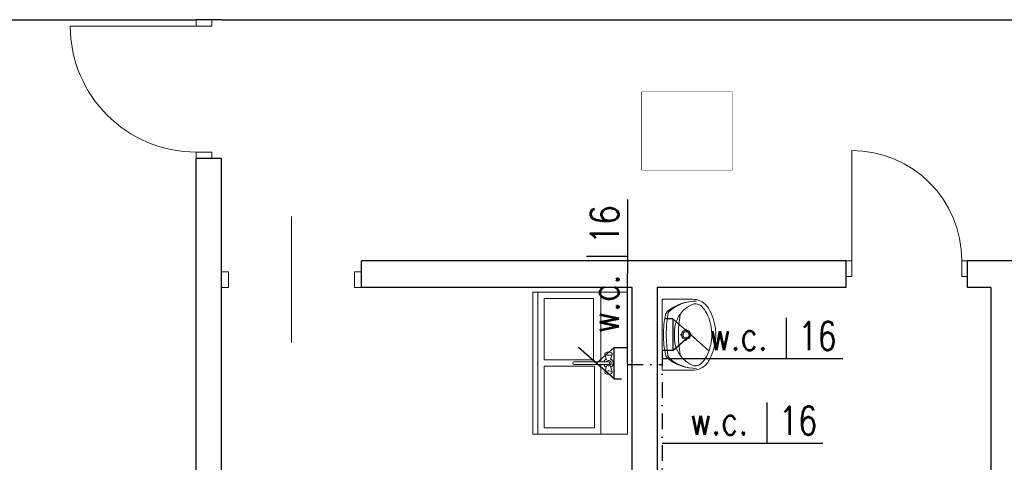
# Model space of a CAD drawing. Extents: x -515158 to -464725, y 20769 to 114053.
# Tile 51 of 69: x -485480 to -479223, y 68695 to 71504. Entities that reach past the tile are written whole.
import ezdxf

# ---------------------------------------------------------------- set-up
doc = ezdxf.new("R2010")
doc.units = 0
doc.header["$MEASUREMENT"] = 0
doc.set_wipeout_variables(frame=1)
doc.linetypes.add('DASHDOT', pattern=[1, 0.5, -0.25, 0, -0.25])
doc.linetypes.add('Dashed', pattern=[564.444447, 282.222223, -282.222223])
for name, color, linetype in [('#opisy', 7, 'Continuous'), ('#wodaC', 1, 'Dashed'), ('BATERIA', 3, 'Continuous'), ('INWENT wyposarzenie', 252, 'Continuous')]:
    doc.layers.add(name, color=color, linetype=linetype)
for name, color, linetype, lineweight in [('#podkład', 252, 'Continuous', 9), ('INWENT OPISY_Nr_Pióra__21', 252, 'Continuous', 9), ('INWENT wyposarzenie_Nr_Pióra__21', 252, 'Continuous', 9), ('INWENT. DRZWI_Nr_Pióra__5', 252, 'Continuous', 13), ('INWENT.ŚCIANY_Nr_Pióra__1', 252, 'Continuous', 25), ('IS_Ciepła_woda', 1, 'DASHDOT', 30)]:
    doc.layers.add(name, color=color, linetype=linetype, lineweight=lineweight)
doc.styles.add('GENERATED_STYLE_4', font='txt')
doc.styles.add('ROMANS', font='romans', dxfattribs={"width": 0.8})

# ---------------------------------------------------------------- blocks, each defined once
blk = doc.blocks.new('Symbol Umywalka 14_274', base_point=(-481056.6, 71942.6))
at = {"layer": 'INWENT wyposarzenie_Nr_Pióra__21', "linetype": 'Continuous'}
for p, q in [((-481398.3, 71942.6), (-481398.3, 71492.6)), ((-481398.3, 71942.6), (-481207.9, 71942.6)), ((-481398.3, 71646.7), (-481398.3, 71788.5)), ((-481283.5, 71717.7), (-481259.4, 71717.7)), ((-481245.6, 71731.6), (-481245.6, 71755.6)), ((-481245.6, 71679.8), (-481245.6, 71703.8)), ((-481231.7, 71717.7), (-481207.7, 71717.7)), ((-481398.3, 71492.6), (-481207.9, 71492.6))]:
    blk.add_line(p, q, dxfattribs=at)
for radius in [29.2, 20.8]:
    blk.add_circle((-481245.6, 71717.7), radius, dxfattribs=at)
for centre, radius, start, end in [((-481183.2, 71648.1), 283, 89.09275, 129.33522), ((-481181.8, 71676.8), 254.3, 89.32329, 131.47551), ((-481122.5, 71728.4), 200.6, 111.55193, 147.15578), ((-481203, 71828.3), 114.5, 38.74542, 92.45518), ((-481191.5, 71847.7), 67.5, 40.80161, 93.93061), ((-481329.4, 71737.1), 244.1, 9.99776, 39.28506), ((-481252.1, 71789.1), 177.3, 27.15714, 38.68481), ((-480825.9, 71722.4), 563.3, 167.30598, 180.51028), ((-481338.9, 71838), 37.5, 129.33522, 167.30598), ((-480409.9, 71713.3), 961.5, 172.16955, 179.75502), ((-481325.3, 71839.2), 37.5, 131.47551, 172.16955), ((-481119.2, 71733.7), 200.5, 148.94394, 184.60598), ((-480472.7, 71717.7), 820.7, 171.17345, 188.82043), ((-481426.4, 71706.2), 370.2, 4.20524, 26.2597), ((-481345.5, 71717.6), 263.9, 346.43339, 13.56661), ((-480825.9, 71713.4), 563.3, 179.56719, 192.77149), ((-480409.9, 71723), 961.5, 180.32245, 187.90792), ((-481119.2, 71701.5), 200.5, 175.39402, 211.05606), ((-481426.4, 71729), 370.2, 333.7403, 355.79476), ((-481281.6, 71717.6), 225, 355.98758, 4.01242), ((-481329.4, 71698.1), 244.1, 320.71494, 350.00224), ((-481338.7, 71597.1), 37.5, 192.77149, 230.74225), ((-481325.1, 71595.9), 37.5, 187.90792, 228.60197), ((-481122.5, 71706.9), 200.6, 212.84422, 248.44807), ((-481183.3, 71787.3), 283, 230.74225, 270.98472), ((-481181.8, 71758.5), 254.3, 228.60196, 270.75418), ((-481203, 71607), 114.5, 267.54482, 321.25458), ((-481191.5, 71587.6), 67.5, 266.06939, 319.19839), ((-481252.1, 71646.2), 177.3, 321.31519, 332.84286)]:
    blk.add_arc(centre, radius, start, end, dxfattribs=at)
blk = doc.blocks.new('p1')
at = {"layer": 'INWENT OPISY_Nr_Pióra__21', "color": 252, "linetype": 'Continuous', "flags": 128}
blk.add_lwpolyline([(-481526.4, 71045.1), (-480950.4, 71045.1), (-480950.4, 70551), (-481526.4, 70551)], close=True, dxfattribs=at)
at = {"layer": 'INWENT wyposarzenie_Nr_Pióra__21', "color": 252, "linetype": 'Continuous'}
for p, q in [((-482218.3, 69774.3), (-481618.3, 69774.3)), ((-482218.3, 69774.3), (-482168.3, 69774.3)), ((-482218.3, 68874.3), (-482218.3, 69774.3)), ((-482188.3, 69774.3), (-481788.3, 69774.3)), ((-482188.3, 68874.3), (-482188.3, 69774.3)), ((-481788.3, 69774.3), (-481788.3, 69332.2)), ((-481618.3, 69774.3), (-481618.3, 68874.3)), ((-482148.3, 69734.3), (-481833.3, 69734.3)), ((-482148.3, 69344.3), (-482148.3, 69734.3)), ((-481833.3, 69344.3), (-481833.3, 69734.3)), ((-481762.3, 69381.9), (-481760.9, 69384.7)), ((-481760.9, 69384.7), (-481757.1, 69389.9)), ((-481757.1, 69389.9), (-481753.6, 69391.9)), ((-481753.6, 69391.9), (-481748.3, 69393.5)), ((-481748.3, 69393.5), (-481741.8, 69394.3)), ((-481741.8, 69394.3), (-481734.9, 69394.3)), ((-481734.9, 69394.3), (-481728.3, 69393.5)), ((-481728.3, 69393.5), (-481723, 69391.9)), ((-481723, 69391.9), (-481719.5, 69389.9)), ((-481715.8, 69384.7), (-481719.5, 69389.9)), ((-481715.8, 69384.7), (-481714.3, 69381.9)), ((-482148.3, 69344.3), (-481833.3, 69344.3)), ((-481957.2, 69332.2), (-481736.9, 69332.2)), ((-481750.4, 69344.4), (-481762.3, 69381.9)), ((-481760.9, 69379.1), (-481762.3, 69381.9)), ((-481756.7, 69376.6), (-481760.9, 69379.1)), ((-481750.3, 69374.8), (-481756.7, 69376.6)), ((-481742.5, 69373.8), (-481750.3, 69374.8)), ((-481734.2, 69373.8), (-481742.5, 69373.8)), ((-481726.3, 69374.8), (-481734.2, 69373.8)), ((-481726.3, 69344.4), (-481714.3, 69381.9)), ((-481719.9, 69376.6), (-481726.3, 69374.8)), ((-481715.8, 69379.1), (-481719.9, 69376.6)), ((-481714.3, 69381.9), (-481715.8, 69379.1)), ((-482148.3, 69304.3), (-482148.3, 68914.3)), ((-481828.3, 69304.3), (-482148.3, 69304.3)), ((-481736.9, 69316.4), (-481957.2, 69316.4)), ((-481828.3, 68914.3), (-481828.3, 69304.3)), ((-481788.3, 69316.4), (-481788.3, 68874.3)), ((-481750.4, 69304.2), (-481762.3, 69266.7)), ((-481762.3, 69266.7), (-481760.9, 69269.5)), ((-481760.9, 69263.9), (-481762.3, 69266.7)), ((-481760.9, 69269.5), (-481756.7, 69272)), ((-481760.9, 69263.9), (-481757.1, 69258.7)), ((-481753.6, 69256.7), (-481757.1, 69258.7)), ((-481756.7, 69272), (-481750.3, 69273.8)), ((-481750.3, 69273.8), (-481742.5, 69274.8)), ((-481742.5, 69274.8), (-481734.2, 69274.8)), ((-481734.2, 69274.8), (-481726.3, 69273.8)), ((-481726.3, 69304.2), (-481714.3, 69266.7)), ((-481726.3, 69273.8), (-481719.9, 69272)), ((-481719.5, 69258.7), (-481723, 69256.7)), ((-481719.9, 69272), (-481715.8, 69269.5)), ((-481715.8, 69263.9), (-481719.5, 69258.7)), ((-481715.8, 69269.5), (-481714.3, 69266.7)), ((-481714.3, 69266.7), (-481715.8, 69263.9)), ((-481748.3, 69255.2), (-481753.6, 69256.7)), ((-481741.8, 69254.3), (-481748.3, 69255.2)), ((-481734.9, 69254.3), (-481741.8, 69254.3)), ((-481728.3, 69255.2), (-481734.9, 69254.3)), ((-481723, 69256.7), (-481728.3, 69255.2)), ((-482148.3, 68914.3), (-481828.3, 68914.3)), ((-482218.3, 68874.3), (-481618.3, 68874.3)), ((-482218.3, 68874.3), (-482168.3, 68874.3)), ((-481788.3, 68874.3), (-482188.3, 68874.3))]:
    blk.add_line(p, q, dxfattribs=at)
for centre, radius, start, end in [((-481957.2, 69324.3), 7.88, 90, 270), ((-481738.3, 69324.3), 30, 117.97653, 164.77469), ((-481738.3, 69324.3), 16.8, 208.05488, 151.94512), ((-481738.3, 69324.3), 8, 280, 80), ((-481738.3, 69324.3), 30, 297.97653, 62.02347), ((-481738.3, 69324.3), 30, 195.22531, 242.02347)]:
    blk.add_arc(centre, radius, start, end, dxfattribs=at)
at = {"layer": 'INWENT. DRZWI_Nr_Pióra__5', "color": 252, "linetype": 'Continuous'}
for p, q in [((-484358.3, 71464.3), (-485158.3, 71464.3)), ((-484358.3, 71504.3), (-484358.3, 71464.3)), ((-484358.3, 71464.3), (-484258.3, 71464.3)), ((-484258.3, 71464.3), (-484258.3, 71504.3)), ((-484358.3, 70664.3), (-484258.3, 70664.3)), ((-484358.3, 70624.3), (-484358.3, 70664.3)), ((-484258.3, 70664.3), (-484258.3, 70624.3)), ((-480193.3, 69974.3), (-480193.3, 70674.3)), ((-483753.3, 69454.3), (-483753.3, 70254.3)), ((-480228.3, 69974.3), (-480193.3, 69974.3)), ((-480193.3, 69974.3), (-480193.3, 69874.3)), ((-479458.3, 69974.3), (-479493.3, 69974.3)), ((-479493.3, 69974.3), (-479493.3, 69874.3)), ((-484198.3, 69904.3), (-484153.3, 69904.3)), ((-484153.3, 69904.3), (-484153.3, 69804.3)), ((-483308.3, 69904.3), (-483353.3, 69904.3)), ((-483353.3, 69904.3), (-483353.3, 69804.3)), ((-480193.3, 69874.3), (-480228.3, 69874.3)), ((-479493.3, 69874.3), (-479458.3, 69874.3)), ((-484153.3, 69804.3), (-484198.3, 69804.3)), ((-483353.3, 69804.3), (-483308.3, 69804.3))]:
    blk.add_line(p, q, dxfattribs=at)
for centre, radius, start, end in [((-484358.3, 71464.3), 800, 180, 270), ((-480193.3, 69974.3), 700, 0, 90)]:
    blk.add_arc(centre, radius, start, end, dxfattribs=at)
at = {"layer": 'INWENT.ŚCIANY_Nr_Pióra__1', "color": 252, "linetype": 'Continuous'}
for p, q in [((-488348.3, 71504.3), (-484358.3, 71504.3)), ((-484198.3, 71504.3), (-484358.3, 71504.3)), ((-484198.3, 71504.3), (-477448.3, 71504.3)), ((-484198.3, 70624.3), (-484358.3, 70624.3)), ((-484358.3, 66254.3), (-484358.3, 70624.3)), ((-484198.3, 69974.3), (-484198.3, 70624.3)), ((-484198.3, 69804.3), (-484198.3, 69974.3)), ((-483308.3, 69804.3), (-483308.3, 69974.3)), ((-480228.3, 69974.3), (-483308.3, 69974.3)), ((-480228.3, 69804.3), (-480228.3, 69974.3)), ((-479028.3, 69974.3), (-479458.3, 69974.3)), ((-479458.3, 69804.3), (-479458.3, 69974.3)), ((-484198.3, 66254.3), (-484198.3, 69804.3)), ((-481588.3, 69804.3), (-483308.3, 69804.3)), ((-481588.3, 67684.3), (-481588.3, 69804.3)), ((-480228.3, 69804.3), (-481428.3, 69804.3)), ((-481428.3, 69804.3), (-481428.3, 66254.3)), ((-479308.3, 69804.3), (-479458.3, 69804.3)), ((-479308.3, 69804.3), (-479308.3, 66254.3))]:
    blk.add_line(p, q, dxfattribs=at)
at = {"layer": 'INWENT wyposarzenie', "color": 252, "linetype": 'Continuous', "lineweight": 13}
blk.add_blockref('Symbol Umywalka 14_274', (-481056.6, 69729.3), dxfattribs=at)
at = {"layer": 'INWENT OPISY_Nr_Pióra__21', "color": 252, "linetype": 'Continuous', "insert": (-481238.4, 70643), "char_height": 300, "attachment_point": 8, "style": 'GENERATED_STYLE_4'}
blk.add_mtext('{1.5 }', dxfattribs=at)
at = {"color": 252, "linetype": 'Continuous', "ltscale": 1946981.7285539}
blk.add_wipeout([(-481526.4, 71045.1), (-480950.4, 71045.1), (-480950.4, 70551), (-481526.4, 70551)], dxfattribs=at).dxf.layer = 'INWENT OPISY_Nr_Pióra__21'
blk = doc.blocks.new('123')
at = {"layer": 'BATERIA'}
for p, q in [((3328807.82, 5990842.9), (3328807.82, 5990847.57)), ((3328827.82, 5990842.9), (3328807.82, 5990820.42)), ((3328807.82, 5990842.9), (3328817.82, 5990831.66)), ((3328827.82, 5990842.9), (3328807.82, 5990842.9)), ((3328827.82, 5990842.9), (3328827.82, 5990847.57))]:
    blk.add_line(p, q, dxfattribs=at)

msp = doc.modelspace()

# ---------------------------------------------------------------- block references
at = {"layer": '#podkład'}
msp.add_blockref('p1', (0, 0), dxfattribs=at)

# ---------------------------------------------------------------- next in the draw order: linework, layer by layer
at = {"layer": '#opisy', "color": 7, "ltscale": 75}
for p, q in [((-481618.3, 70363.6), (-481619.2, 69424.1)), ((-481878, 70003.5, 9), (-481618.4, 70003.5, 9)), ((-480610.3, 69611.6, 9), (-480610.3, 69351.9, 9)), ((-480733.4, 69074.3, 9), (-480733.4, 68814.7, 9)), ((-480376.7, 68814.7), (-481397.1, 68814.9))]:
    msp.add_line(p, q, dxfattribs=at)
msp.add_line((-480250.2, 69351.9), (-481397.1, 69351.9))
at = {"layer": 'IS_Ciepła_woda', "ltscale": 200}
for p, q in [((-481656.6, 69424.1, 9), (-481619.2, 69424.1, 9.1)), ((-481619.2, 69424.1), (-481619.2, 69316.4)), ((-481397.1, 69404.4), (-481397.1, 67454.3)), ((-481375.5, 69404.4, 9), (-481397.1, 69404.4, 9)), ((-481619.2, 69316.4), (-481397.1, 69316.4))]:
    msp.add_line(p, q, dxfattribs=at)

# ---------------------------------------------------------------- next in the draw order: block references
at = {"layer": '#wodaC', "xscale": 10, "yscale": 10, "zscale": 10}
for p, rotation in [((59426742.3, -33219317.8, 9), 89.99938402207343), ((-60389812.4, 33358078.1, 9), 269.9994492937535)]:
    msp.add_blockref('123', p, dxfattribs=dict(at, rotation=rotation))

# ---------------------------------------------------------------- next in the draw order: texts
at = {"layer": '#opisy', "color": 7, "style": 'ROMANS', "width": 0.8}
for s, rotation, p in [('16', 89.99993, (-481673.7, 70079.6, 9)), ('w.c.', 89.99993, (-481673.7, 69515.8, 9)), ('16', 359.99993, (-480534.2, 69407.3, 9)), ('w.c.', 359.99993, (-481098, 69407.3, 9)), ('16', 359.99993, (-480657.3, 68870, 9)), ('w.c.', 359.99993, (-481221.2, 68870, 9))]:
    msp.add_text(s, height=180, rotation=rotation, dxfattribs=at).set_placement(p)

doc.saveas('drawing.dxf')
